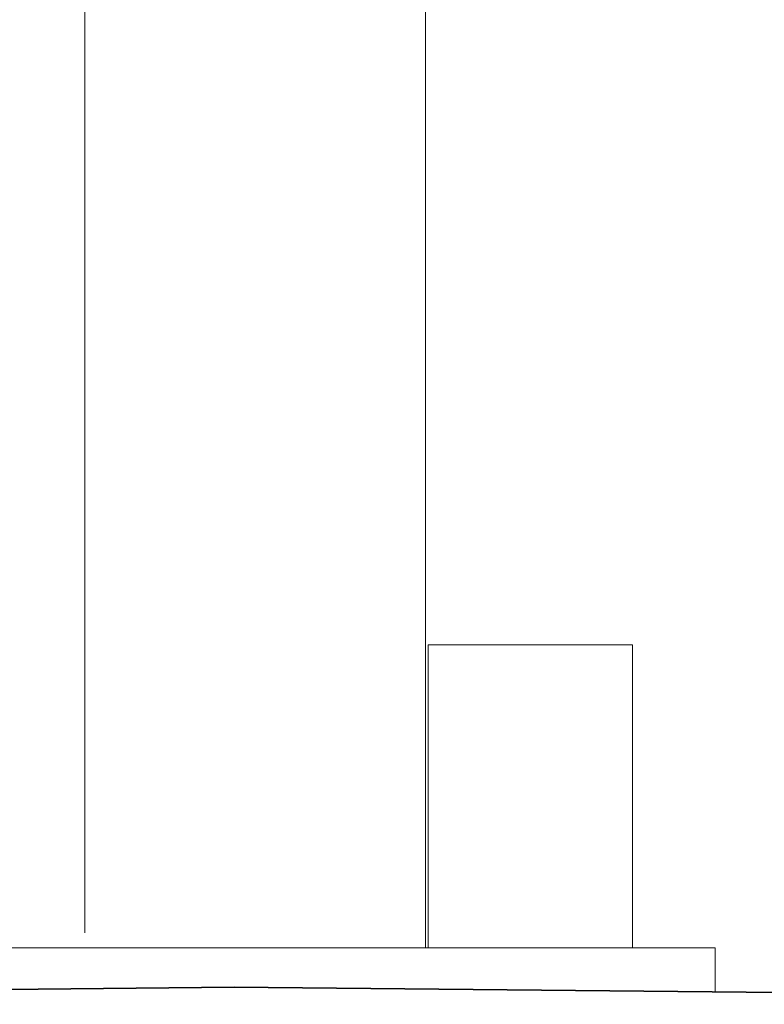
# Model space of a CAD drawing. Extents: x 64716 to 7565828, y -87108 to 5881792.
# Tile 44 of 160: x 100443 to 102629, y -11332 to -8442. Entities that reach past the tile are written whole.
import ezdxf

# ---------------------------------------------------------------- set-up
doc = ezdxf.new("R2010")
doc.units = 0
doc.header["$MEASUREMENT"] = 0
doc.layers.add('gruby', color=7, linetype='Continuous', lineweight=35)
doc.layers.add('linii', color=7, linetype='Continuous', lineweight=15)

msp = doc.modelspace()

# ---------------------------------------------------------------- linework, layer by layer
at = {"layer": 'gruby', "elevation": 0}
msp.add_lwpolyline([(96184.4, -11332.1), (101072.7, -11282.1), (106184.4, -11332.1)], dxfattribs=at)
at = {"layer": 'linii'}
for p, q in [((100634.7, -6424, 0), (100634.7, -11122.1, 0)), ((101634.7, -6424, 0), (101634.7, -11166.8, 0)), ((97684.4, -11166.8), (102485.1, -11166.8, 0)), ((102485.1, -11166.8, 0), (102485.1, -11296, 0))]:
    msp.add_line(p, q, dxfattribs=at)
at = {"layer": 'linii', "elevation": 0}
msp.add_lwpolyline([(101642.1, -10276.9), (102242.1, -10276.9), (102242.1, -11166.8), (101642.1, -11166.8)], close=True, dxfattribs=at)

doc.saveas('drawing.dxf')
